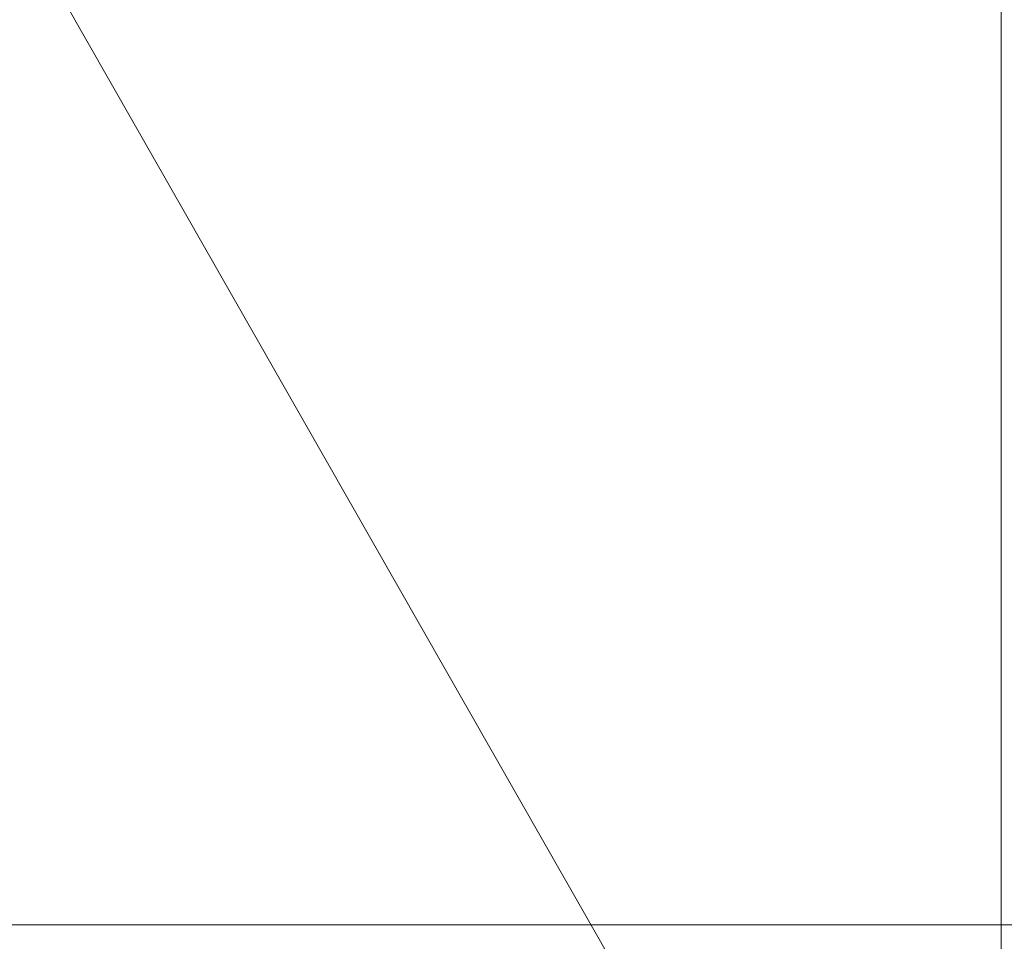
# Model space of a CAD drawing. Header units: millimetres. Extents: x -276 to 275, y -103 to 102.
# Tile 158 of 256: x -3.8213 to -3.7762, y -36.9823 to -36.9401. Entities that reach past the tile are written whole.
import ezdxf

# ---------------------------------------------------------------- set-up
doc = ezdxf.new("R2010")
doc.units = ezdxf.units.MM
doc.layers.add('G-IMPT', color=8, linetype='Continuous')

# ---------------------------------------------------------------- blocks, each defined once
blk = doc.blocks.new('QA3080_dwg-15779-View 1')
at = {"layer": 'G-IMPT', "lineweight": 9}
mesh = blk.add_polyface(dxfattribs=at)
corners = [(18.426279, -31.915253, -9.3), (18.576279, -32.17506, -9.3), (18.726279, -32.434868, -9.3), (18.876279, -32.694675, -9.3), (19.026279, -32.954484, -9.3), (12.05128, -36.9815, -4.65), (12.05128, -36.9815, 4.65), (19.026279, -32.954484, 9.3), (18.876279, -32.694675, 9.3), (18.726279, -32.434868, 9.3), (18.576279, -32.17506, 9.3), (18.426279, -31.915253, 9.3), (11.451279, -35.942269, 4.65), (11.451279, -35.942269, -4.65)]
mesh.append_faces([[corners[k] for k in face] for face in [(3, 5, 2), (2, 13, 1)]], dxfattribs={"vtx0": -1, "vtx1": -1})
mesh.append_faces([[corners[k] for k in face] for face in [(13, 2, 5), (12, 6, 9)]], dxfattribs={"vtx0": -1, "vtx1": -1, "vtx2": -1})
mesh.append_faces([[corners[k] for k in face] for face in [(6, 8, 9)]], dxfattribs={"vtx0": -1, "vtx2": -1})
mesh.append_faces([[corners[k] for k in face] for face in [(0, 1, 13), (11, 12, 10)]], dxfattribs={"vtx1": -1})
mesh.append_faces([[corners[k] for k in face] for face in [(9, 10, 12)]], dxfattribs={"vtx1": -1, "vtx2": -1})
mesh.append_faces([[corners[k] for k in face] for face in [(12, 13, 5, 6)]], dxfattribs={"vtx1": -1, "vtx3": -1})
mesh.append_faces([[corners[k] for k in face] for face in [(3, 4, 5), (6, 7, 8)]], dxfattribs={"vtx2": -1})
mesh = blk.add_polyface(dxfattribs=at)
corners = [(15.348581, -36.809853, 3.430029), (14.84858, -35.943829, 3.430029), (14.494211, -36.148423, 3.750285), (14.994211, -37.014449, 3.750285)]
mesh.append_faces([[corners[k] for k in face] for face in [(0, 1, 2), (2, 3, 0)]], dxfattribs={"vtx2": -1})
mesh = blk.add_polyface(dxfattribs=at)
corners = [(14.994211, -37.014449, 3.750285), (14.494211, -36.148423, 3.750285), (14.557218, -36.112047, 4.264781), (15.057218, -36.978071, 4.264781)]
mesh.append_faces([[corners[k] for k in face] for face in [(0, 1, 2), (2, 3, 0)]], dxfattribs={"vtx2": -1})

msp = doc.modelspace()

# ---------------------------------------------------------------- block references
at = {"layer": 'G-IMPT', "lineweight": 9, "extrusion": (-1, 0, 0), "rotation": 90}
msp.add_blockref('QA3080_dwg-15779-View 1', (0, 89.670823, 0.026083), dxfattribs=at)

doc.saveas('drawing.dxf')
